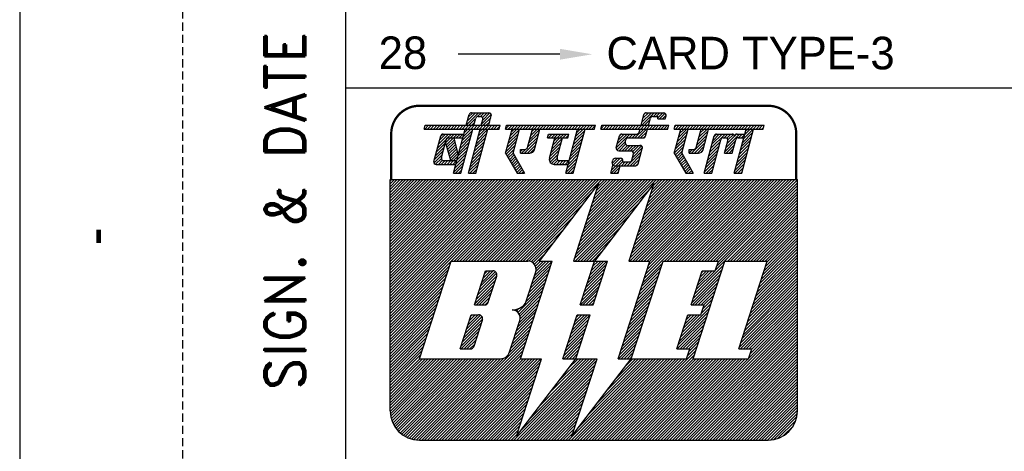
# Model space of a CAD drawing. Extents: x -428 to -177, y -798 to -501.
# Tile 2 of 6: x -428 to -368, y -755 to -728. Entities that reach past the tile are written whole.
import ezdxf
from ezdxf.enums import TextEntityAlignment as Align

# ---------------------------------------------------------------- set-up
doc = ezdxf.new("R2010")
doc.units = 0
doc.header["$MEASUREMENT"] = 0
doc.linetypes.add('DASHED', pattern=[0.75, 0.5, -0.25])
doc.layers.get('0').update_dxf_attribs({"linetype": 'CONTINUOUS'})
for name, color, linetype in [('3', 1, 'CONTINUOUS'), ('BOM', 5, 'CONTINUOUS'), ('TEXT', 3, 'CONTINUOUS'), ('TXT', 2, 'CONTINUOUS')]:
    doc.layers.add(name, color=color, linetype=linetype)
doc.styles.add('ROMAND', font='romand')
doc.styles.add('ROMANS', font='romans')

# ---------------------------------------------------------------- blocks, each defined once
blk = doc.blocks.new('*X17')
at = {"color": 0}
for p, q in [((31.687, 28.505), (32.282, 29.1)), ((31.752, 28.747), (32.105, 29.1)), ((31.817, 28.988), (31.928, 29.1)), ((31.493, 27.781), (32.121, 28.409)), ((31.558, 28.022), (32.186, 28.651)), ((31.622, 28.264), (32.251, 28.892)), ((31.364, 27.298), (31.992, 27.926)), ((31.428, 27.539), (32.057, 28.168)), ((31.17, 26.573), (31.798, 27.202)), ((31.234, 26.815), (31.863, 27.443)), ((31.299, 27.056), (31.927, 27.685)), ((31.163, 26.39), (31.733, 26.96)), ((31.34, 26.39), (31.669, 26.719)), ((31.517, 26.39), (31.604, 26.477))]:
    blk.add_line(p, q, dxfattribs=at)
blk = doc.blocks.new('*X16')
at = {"color": 0}
for p, q in [((29.691, 27.924), (30.558, 28.79)), ((29.756, 28.165), (30.381, 28.79)), ((29.821, 28.407), (30.204, 28.79)), ((29.885, 28.648), (30.027, 28.79)), ((30.505, 28.56), (30.735, 28.79)), ((30.625, 27.973), (31.442, 28.79)), ((30.661, 28.54), (30.911, 28.79)), ((30.689, 28.214), (31.141, 28.666)), ((30.734, 28.436), (31.068, 28.77)), ((31.147, 28.672), (31.261, 28.787)), ((31.388, 28.56), (31.618, 28.79)), ((31.565, 28.56), (31.752, 28.747)), ((29.497, 27.199), (30.126, 27.828)), ((29.562, 27.441), (30.19, 28.069)), ((29.627, 27.682), (30.255, 28.31)), ((30.56, 27.731), (31.188, 28.36)), ((30.625, 27.62), (31.124, 28.118)), ((30.802, 27.62), (31.059, 27.877)), ((29.368, 26.716), (29.996, 27.345)), ((29.433, 26.958), (30.061, 27.586)), ((30.979, 27.62), (30.994, 27.635)), ((29.303, 26.475), (29.931, 27.103)), ((29.395, 26.39), (29.867, 26.862)), ((29.572, 26.39), (29.802, 26.62))]:
    blk.add_line(p, q, dxfattribs=at)
blk = doc.blocks.new('*X15')
at = {"color": 0}
for p, q in [((27.698, 28.582), (28.216, 29.1)), ((27.762, 28.823), (28.039, 29.1)), ((27.827, 29.064), (27.863, 29.1)), ((28.952, 28.599), (29.454, 29.1)), ((29.017, 28.84), (29.277, 29.1)), ((29.082, 29.082), (29.1, 29.1)), ((27.504, 27.857), (28.132, 28.485)), ((27.568, 28.099), (28.197, 28.727)), ((27.633, 28.34), (28.261, 28.968)), ((28.504, 27.62), (29.386, 28.503)), ((28.823, 28.116), (29.451, 28.744)), ((28.888, 28.357), (29.516, 28.986)), ((27.441, 27.618), (28.067, 28.244)), ((27.506, 27.506), (28.002, 28.002)), ((28.356, 27.649), (28.557, 27.85)), ((28.356, 27.825), (28.38, 27.85)), ((28.681, 27.62), (29.322, 28.261)), ((28.857, 27.62), (29.257, 28.02)), ((27.571, 27.394), (27.938, 27.761)), ((27.635, 27.282), (27.927, 27.573)), ((27.7, 27.17), (27.992, 27.461)), ((27.765, 27.058), (28.056, 27.349)), ((27.829, 26.946), (28.121, 27.237)), ((29.082, 27.667), (29.172, 27.758)), ((27.894, 26.833), (28.186, 27.125)), ((27.959, 26.721), (28.25, 27.013)), ((28.024, 26.609), (28.315, 26.901)), ((28.088, 26.497), (28.38, 26.789)), ((28.158, 26.39), (28.445, 26.677)), ((28.335, 26.39), (28.509, 26.565)), ((28.511, 26.39), (28.574, 26.453))]:
    blk.add_line(p, q, dxfattribs=at)
blk = doc.blocks.new('*X14')
at = {"color": 0}
for p, q in [((27.479, 29.247), (27.562, 29.33)), ((27.509, 29.1), (27.739, 29.33)), ((27.686, 29.1), (27.916, 29.33)), ((27.863, 29.1), (28.093, 29.33)), ((28.039, 29.1), (28.269, 29.33)), ((28.216, 29.1), (28.446, 29.33)), ((28.393, 29.1), (28.623, 29.33)), ((28.57, 29.1), (28.8, 29.33)), ((28.746, 29.1), (28.976, 29.33)), ((28.923, 29.1), (29.153, 29.33)), ((29.1, 29.1), (29.33, 29.33)), ((29.277, 29.1), (29.507, 29.33)), ((29.454, 29.1), (29.684, 29.33)), ((29.63, 29.1), (29.86, 29.33)), ((29.807, 29.1), (30.037, 29.33)), ((29.984, 29.1), (30.214, 29.33)), ((30.161, 29.1), (30.391, 29.33)), ((30.337, 29.1), (30.567, 29.33)), ((30.514, 29.1), (30.744, 29.33)), ((30.691, 29.1), (30.921, 29.33)), ((30.868, 29.1), (31.098, 29.33)), ((31.045, 29.1), (31.275, 29.33)), ((31.221, 29.1), (31.451, 29.33)), ((31.398, 29.1), (31.628, 29.33)), ((31.575, 29.1), (31.805, 29.33)), ((31.752, 29.1), (31.982, 29.33)), ((31.928, 29.1), (32.158, 29.33)), ((32.105, 29.1), (32.335, 29.33)), ((32.282, 29.1), (32.512, 29.33)), ((32.459, 29.1), (32.689, 29.33)), ((32.636, 29.1), (32.866, 29.33)), ((32.812, 29.1), (32.932, 29.22))]:
    blk.add_line(p, q, dxfattribs=at)
blk = doc.blocks.new('*X13')
at = {"color": 0}
for p, q in [((25.024, 28.56), (25.564, 29.1)), ((25.201, 28.56), (25.741, 29.1)), ((25.323, 29.035), (25.388, 29.1)), ((23.882, 27.948), (24.724, 28.79)), ((23.946, 28.188), (24.547, 28.79)), ((24.01, 28.43), (24.371, 28.79)), ((24.075, 28.671), (24.19, 28.787)), ((24.671, 28.56), (24.901, 28.79)), ((24.848, 28.56), (25.078, 28.79)), ((25.378, 28.56), (25.757, 28.939)), ((25.556, 28.561), (25.692, 28.697)), ((23.924, 27.813), (24.445, 28.334)), ((24.058, 27.77), (24.453, 28.166)), ((24.234, 27.77), (24.565, 28.101)), ((24.411, 27.77), (24.741, 28.1)), ((24.588, 27.77), (24.918, 28.1)), ((24.765, 27.77), (25.095, 28.1)), ((24.87, 27.344), (25.486, 27.961)), ((24.896, 27.724), (25.272, 28.1)), ((24.934, 27.586), (25.422, 28.073)), ((23.633, 26.992), (23.951, 27.31)), ((23.691, 27.227), (23.759, 27.294)), ((23.696, 26.878), (24.128, 27.31)), ((23.845, 26.85), (24.256, 27.261)), ((24.552, 26.85), (25.433, 27.731)), ((24.729, 26.85), (25.369, 27.49)), ((24.905, 26.85), (25.304, 27.248)), ((24.022, 26.85), (24.29, 27.118)), ((24.198, 26.85), (24.428, 27.08)), ((24.375, 26.85), (24.605, 27.08)), ((25.082, 26.85), (25.239, 27.007))]:
    blk.add_line(p, q, dxfattribs=at)
blk = doc.blocks.new('*X12')
at = {"color": 0}
for p, q in [((22.95, 29.137), (23.143, 29.33)), ((23.09, 29.1), (23.32, 29.33)), ((23.266, 29.1), (23.496, 29.33)), ((23.443, 29.1), (23.673, 29.33)), ((23.62, 29.1), (23.85, 29.33)), ((23.797, 29.1), (24.027, 29.33)), ((23.973, 29.1), (24.203, 29.33)), ((24.15, 29.1), (24.38, 29.33)), ((24.327, 29.1), (24.557, 29.33)), ((24.504, 29.1), (24.734, 29.33)), ((24.681, 29.1), (24.911, 29.33)), ((24.857, 29.1), (25.087, 29.33)), ((25.034, 29.1), (25.264, 29.33)), ((25.211, 29.1), (25.441, 29.33)), ((25.388, 29.1), (25.618, 29.33)), ((25.564, 29.1), (25.794, 29.33)), ((25.741, 29.1), (25.971, 29.33)), ((25.918, 29.1), (26.148, 29.33)), ((26.095, 29.1), (26.325, 29.33)), ((26.272, 29.1), (26.502, 29.33)), ((26.448, 29.1), (26.678, 29.33)), ((26.625, 29.1), (26.855, 29.33)), ((26.802, 29.1), (27.032, 29.33)), ((26.979, 29.1), (27.076, 29.197))]:
    blk.add_line(p, q, dxfattribs=at)
blk = doc.blocks.new('*X11')
at = {"color": 0}
for p, q in [((25.441, 29.33), (26.211, 30.1)), ((25.452, 29.518), (26.034, 30.1)), ((25.517, 29.759), (25.857, 30.1)), ((25.582, 30.002), (25.671, 30.091)), ((25.618, 29.33), (25.951, 29.663)), ((26.158, 29.87), (26.388, 30.1)), ((26.334, 29.87), (26.564, 30.1)), ((26.443, 29.802), (26.741, 30.1)), ((26.538, 29.72), (26.886, 30.068)), ((26.715, 29.72), (26.942, 29.948)), ((25.794, 29.33), (25.886, 29.422))]:
    blk.add_line(p, q, dxfattribs=at)
blk = doc.blocks.new('*X10')
at = {"color": 0}
for p, q in [((23.562, 26.39), (24.022, 26.85)), ((23.602, 26.607), (23.845, 26.85)), ((23.667, 26.849), (23.696, 26.878)), ((23.738, 26.39), (24.101, 26.753)), ((23.915, 26.39), (24.036, 26.511))]:
    blk.add_line(p, q, dxfattribs=at)
blk = doc.blocks.new('*X9')
at = {"color": 0}
for p, q in [((17.094, 29.115), (17.309, 29.33)), ((17.256, 29.1), (17.486, 29.33)), ((17.433, 29.1), (17.663, 29.33)), ((17.61, 29.1), (17.84, 29.33)), ((17.786, 29.1), (18.016, 29.33)), ((17.963, 29.1), (18.193, 29.33)), ((18.14, 29.1), (18.37, 29.33)), ((18.317, 29.1), (18.547, 29.33)), ((18.493, 29.1), (18.723, 29.33)), ((18.67, 29.1), (18.9, 29.33)), ((18.847, 29.1), (19.077, 29.33)), ((19.024, 29.1), (19.254, 29.33)), ((19.201, 29.1), (19.431, 29.33)), ((19.377, 29.1), (19.607, 29.33)), ((19.554, 29.1), (19.784, 29.33)), ((19.731, 29.1), (19.961, 29.33)), ((19.908, 29.1), (20.138, 29.33)), ((20.084, 29.1), (20.314, 29.33)), ((20.261, 29.1), (20.491, 29.33)), ((20.438, 29.1), (20.668, 29.33)), ((20.615, 29.1), (20.845, 29.33)), ((20.791, 29.1), (21.021, 29.33)), ((20.968, 29.1), (21.198, 29.33)), ((21.145, 29.1), (21.375, 29.33)), ((21.322, 29.1), (21.552, 29.33)), ((21.499, 29.1), (21.729, 29.33)), ((21.675, 29.1), (21.905, 29.33)), ((21.852, 29.1), (22.082, 29.33)), ((22.029, 29.1), (22.259, 29.33)), ((22.206, 29.1), (22.436, 29.33)), ((22.382, 29.1), (22.611, 29.329)), ((19.698, 28.713), (19.774, 28.79)), ((19.721, 28.56), (19.951, 28.79)), ((19.898, 28.56), (20.128, 28.79)), ((20.075, 28.56), (20.305, 28.79)), ((20.251, 28.56), (20.481, 28.79)), ((20.428, 28.56), (20.658, 28.79)), ((20.605, 28.56), (20.835, 28.79)), ((20.782, 28.56), (20.952, 28.73))]:
    blk.add_line(p, q, dxfattribs=at)
blk = doc.blocks.new('*X8')
at = {"color": 0}
for p, q in [((17.312, 28.449), (17.941, 29.077)), ((17.377, 28.691), (17.786, 29.1)), ((17.442, 28.932), (17.61, 29.1)), ((18.567, 28.466), (19.195, 29.095)), ((18.631, 28.708), (19.024, 29.1)), ((18.696, 28.949), (18.847, 29.1)), ((21.322, 28.393), (21.95, 29.021)), ((21.386, 28.634), (21.852, 29.1)), ((21.451, 28.876), (21.675, 29.1)), ((17.183, 27.966), (17.811, 28.594)), ((17.247, 28.208), (17.876, 28.836)), ((18.437, 27.983), (19.066, 28.612)), ((18.502, 28.225), (19.13, 28.853)), ((19.938, 27.893), (20.566, 28.521)), ((20.002, 28.134), (20.428, 28.56)), ((20.067, 28.376), (20.251, 28.56)), ((21.192, 27.91), (21.821, 28.538)), ((21.257, 28.151), (21.885, 28.78)), ((17.118, 27.725), (17.746, 28.353)), ((17.127, 27.556), (17.682, 28.112)), ((17.191, 27.444), (17.617, 27.87)), ((18.006, 27.728), (18.127, 27.85)), ((18.074, 27.62), (18.305, 27.851)), ((18.251, 27.62), (19.001, 28.37)), ((18.428, 27.62), (18.936, 28.129)), ((18.607, 27.622), (18.872, 27.887)), ((19.773, 27.197), (20.372, 27.797)), ((19.808, 27.41), (20.437, 28.038)), ((19.873, 27.651), (20.501, 28.28)), ((20.998, 27.185), (21.627, 27.814)), ((21.063, 27.427), (21.691, 28.055)), ((21.128, 27.668), (21.756, 28.297)), ((17.256, 27.332), (17.552, 27.629)), ((17.321, 27.22), (17.612, 27.512)), ((17.385, 27.108), (17.677, 27.4)), ((17.45, 26.996), (17.742, 27.288)), ((19.819, 27.067), (20.307, 27.555)), ((19.907, 26.978), (20.247, 27.318)), ((20.038, 26.932), (20.301, 27.195)), ((20.869, 26.702), (21.497, 27.331)), ((20.92, 26.93), (21.562, 27.572)), ((17.515, 26.884), (17.807, 27.176)), ((17.58, 26.772), (17.871, 27.064)), ((17.644, 26.66), (17.936, 26.952)), ((17.709, 26.548), (18.001, 26.839)), ((17.774, 26.436), (18.065, 26.727)), ((17.905, 26.39), (18.13, 26.615)), ((20.212, 26.93), (20.442, 27.16)), ((20.389, 26.93), (20.619, 27.16)), ((20.566, 26.93), (20.796, 27.16)), ((20.743, 26.93), (20.973, 27.16)), ((20.804, 26.461), (21.433, 27.089)), ((20.91, 26.39), (21.368, 26.848)), ((21.087, 26.39), (21.303, 26.606)), ((18.081, 26.39), (18.195, 26.503)), ((18.258, 26.39), (18.259, 26.391))]:
    blk.add_line(p, q, dxfattribs=at)
blk = doc.blocks.new('*X7')
at = {"color": 0}
for p, q in [((13.409, 28.259), (13.711, 28.56)), ((13.448, 28.121), (13.888, 28.56)), ((13.462, 28.488), (13.512, 28.538)), ((13.487, 27.983), (13.945, 28.441)), ((13.526, 27.845), (13.98, 28.299)), ((13.565, 27.707), (14.015, 28.157)), ((13.604, 27.57), (14.05, 28.015)), ((13.643, 27.432), (14.085, 27.873)), ((13.682, 27.294), (14.12, 27.731)), ((13.725, 27.16), (14.155, 27.59)), ((13.902, 27.16), (14.168, 27.426)), ((14.079, 27.16), (14.103, 27.184))]:
    blk.add_line(p, q, dxfattribs=at)
blk = doc.blocks.new('*X6')
at = {"color": 0}
for p, q in [((12.909, 27.935), (13.462, 28.488)), ((12.974, 28.177), (13.587, 28.79)), ((13.039, 28.418), (13.41, 28.79)), ((13.104, 28.66), (13.232, 28.788)), ((13.512, 28.538), (13.764, 28.79)), ((13.711, 28.56), (13.941, 28.79)), ((13.888, 28.56), (14.118, 28.79)), ((14.064, 28.56), (14.294, 28.79)), ((14.241, 28.56), (14.471, 28.79)), ((14.418, 28.56), (14.491, 28.633)), ((12.78, 27.452), (13.324, 27.997)), ((12.845, 27.694), (13.389, 28.238)), ((12.699, 27.018), (13.195, 27.514)), ((12.715, 27.211), (13.259, 27.755)), ((12.794, 26.936), (13.147, 27.289)), ((12.965, 26.93), (13.217, 27.182)), ((13.141, 26.93), (13.371, 27.16)), ((13.318, 26.93), (13.548, 27.16)), ((13.495, 26.93), (13.725, 27.16)), ((13.672, 26.93), (13.902, 27.16)), ((13.849, 26.93), (14.079, 27.16)), ((14.025, 26.93), (14.038, 26.943))]:
    blk.add_line(p, q, dxfattribs=at)
blk = doc.blocks.new('*X5')
at = {"color": 0}
for p, q in [((12.129, 29.1), (12.359, 29.33)), ((12.154, 29.301), (12.183, 29.33)), ((12.306, 29.1), (12.536, 29.33)), ((12.483, 29.1), (12.713, 29.33)), ((12.66, 29.1), (12.89, 29.33)), ((12.837, 29.1), (13.067, 29.33)), ((13.013, 29.1), (13.243, 29.33)), ((13.19, 29.1), (13.42, 29.33)), ((13.367, 29.1), (13.597, 29.33)), ((13.544, 29.1), (13.774, 29.33)), ((13.72, 29.1), (13.95, 29.33)), ((13.897, 29.1), (14.127, 29.33)), ((14.074, 29.1), (14.304, 29.33)), ((14.251, 29.1), (14.481, 29.33)), ((14.428, 29.1), (14.658, 29.33)), ((14.604, 29.1), (14.834, 29.33)), ((14.781, 29.1), (15.011, 29.33)), ((14.958, 29.1), (15.188, 29.33)), ((15.135, 29.1), (15.365, 29.33)), ((15.311, 29.1), (15.541, 29.33)), ((15.488, 29.1), (15.718, 29.33)), ((15.665, 29.1), (15.895, 29.33)), ((15.842, 29.1), (16.072, 29.33)), ((16.019, 29.1), (16.249, 29.33)), ((16.195, 29.1), (16.425, 29.33)), ((16.372, 29.1), (16.602, 29.33)), ((16.549, 29.1), (16.755, 29.306))]:
    blk.add_line(p, q, dxfattribs=at)
blk = doc.blocks.new('*X4')
at = {"color": 0}
for p, q in [((14.685, 29.358), (15.428, 30.1)), ((14.75, 29.599), (15.251, 30.1)), ((14.815, 29.841), (15.074, 30.1)), ((14.834, 29.33), (15.249, 29.745)), ((15.372, 29.868), (15.604, 30.1)), ((15.551, 29.87), (15.781, 30.1)), ((15.618, 29.407), (16.21, 29.999)), ((15.667, 29.809), (15.958, 30.1)), ((15.683, 29.648), (16.124, 30.089)), ((15.718, 29.33), (16.182, 29.794)), ((15.011, 29.33), (15.184, 29.503)), ((15.895, 29.33), (16.117, 29.552))]:
    blk.add_line(p, q, dxfattribs=at)
blk = doc.blocks.new('*X3')
at = {"color": 0}
for p, q in [((14.426, 28.392), (15.055, 29.02)), ((14.491, 28.633), (14.958, 29.1)), ((14.556, 28.875), (14.781, 29.1)), ((15.36, 28.441), (15.988, 29.069)), ((15.424, 28.683), (15.842, 29.1)), ((15.489, 28.924), (15.665, 29.1)), ((14.297, 27.909), (14.925, 28.537)), ((14.362, 28.15), (14.99, 28.779)), ((15.23, 27.958), (15.859, 28.586)), ((15.295, 28.2), (15.923, 28.828)), ((14.103, 27.184), (14.731, 27.813)), ((14.168, 27.426), (14.796, 28.054)), ((14.232, 27.667), (14.861, 28.296)), ((15.036, 27.234), (15.664, 27.862)), ((15.101, 27.475), (15.729, 28.103)), ((15.165, 27.717), (15.794, 28.345)), ((13.973, 26.701), (14.602, 27.33)), ((14.038, 26.943), (14.667, 27.571)), ((14.907, 26.751), (15.535, 27.379)), ((14.971, 26.992), (15.6, 27.621)), ((13.909, 26.46), (14.537, 27.088)), ((14.016, 26.39), (14.472, 26.847)), ((14.192, 26.39), (14.408, 26.605)), ((14.842, 26.509), (15.47, 27.138)), ((14.9, 26.39), (15.406, 26.896)), ((15.076, 26.39), (15.341, 26.655)), ((15.253, 26.39), (15.276, 26.413))]:
    blk.add_line(p, q, dxfattribs=at)
blk = doc.blocks.new('*X2')
at = {"color": 0}
for p, q in [((10, 17.425), (18.575, 26)), ((10, 17.601), (18.399, 26)), ((10, 17.778), (18.222, 26)), ((10, 17.955), (18.045, 26)), ((10, 18.132), (17.868, 26)), ((10, 18.309), (17.691, 26)), ((10, 18.485), (17.515, 26)), ((10, 18.662), (17.338, 26)), ((10, 18.839), (17.161, 26)), ((10, 19.016), (16.984, 26)), ((10, 19.192), (16.808, 26)), ((10, 19.369), (16.631, 26)), ((10, 19.546), (16.454, 26)), ((10, 19.723), (16.277, 26)), ((10, 19.899), (16.101, 26)), ((10, 20.076), (15.924, 26)), ((10, 20.253), (15.747, 26)), ((10, 20.43), (15.57, 26)), ((10, 20.607), (15.393, 26)), ((10, 20.783), (15.217, 26)), ((10, 20.96), (15.04, 26)), ((10, 21.137), (14.863, 26)), ((10, 21.314), (14.686, 26)), ((10, 21.49), (14.51, 26)), ((10, 21.667), (14.333, 26)), ((10, 21.844), (14.156, 26)), ((10, 22.021), (13.979, 26)), ((10, 22.198), (13.802, 26)), ((10, 22.374), (13.626, 26)), ((10, 22.551), (13.449, 26)), ((10, 22.728), (13.272, 26)), ((10, 22.905), (13.095, 26)), ((10, 23.081), (12.919, 26)), ((10, 23.258), (12.742, 26)), ((10, 23.435), (12.565, 26)), ((10, 23.612), (12.388, 26)), ((10, 23.789), (12.211, 26)), ((10, 23.965), (12.035, 26)), ((10, 24.142), (11.858, 26)), ((10, 24.319), (11.681, 26)), ((10, 24.496), (11.504, 26)), ((10, 24.672), (11.328, 26)), ((10, 24.849), (11.151, 26)), ((10, 25.026), (10.974, 26)), ((10, 25.203), (10.797, 26)), ((10, 25.38), (10.62, 26)), ((10, 25.556), (10.444, 26)), ((10, 25.733), (10.267, 26)), ((10, 25.91), (10.09, 26)), ((13.752, 21), (18.752, 26)), ((13.929, 21), (18.929, 26)), ((14.106, 21), (19.106, 26)), ((14.282, 21), (19.282, 26)), ((14.459, 21), (19.459, 26)), ((14.636, 21), (19.636, 26)), ((14.813, 21), (19.813, 26)), ((14.99, 21), (19.99, 26)), ((15.166, 21), (20.166, 26)), ((15.343, 21), (20.343, 26)), ((15.52, 21), (20.52, 26)), ((15.697, 21), (20.697, 26)), ((15.873, 21), (20.873, 26)), ((16.05, 21), (21.05, 26)), ((16.227, 21), (21.227, 26)), ((16.404, 21), (21.404, 26)), ((16.581, 21), (21.581, 26)), ((16.757, 21), (21.757, 26)), ((16.934, 21), (21.934, 26)), ((17.111, 21), (22.111, 26)), ((17.288, 21), (22.288, 26)), ((17.464, 21), (22.464, 26)), ((17.641, 21), (22.641, 26)), ((17.818, 21), (22.818, 26)), ((17.995, 21), (22.995, 26)), ((21.285, 21.108), (26.177, 26)), ((21.354, 21), (26.354, 26)), ((21.37, 21.37), (26, 26)), ((21.455, 21.631), (25.823, 26)), ((21.54, 21.893), (25.646, 26)), ((21.625, 22.155), (25.47, 26)), ((21.71, 22.417), (25.293, 26)), ((21.795, 22.679), (25.116, 26)), ((21.88, 22.941), (24.939, 26)), ((21.965, 23.203), (24.763, 26)), ((22.05, 23.464), (24.586, 26)), ((22.135, 23.726), (24.409, 26)), ((22.22, 23.988), (24.232, 26)), ((22.306, 24.25), (24.055, 26)), ((22.391, 24.512), (23.879, 26)), ((22.476, 24.774), (23.702, 26)), ((22.561, 25.036), (23.525, 26)), ((22.646, 25.298), (23.348, 26)), ((22.731, 25.559), (23.172, 26)), ((24.704, 21.169), (29.536, 26)), ((24.712, 21), (29.712, 26)), ((24.789, 21.431), (29.359, 26)), ((24.875, 21.693), (29.182, 26)), ((24.889, 21), (29.889, 26)), ((24.96, 21.954), (29.005, 26)), ((25.045, 22.216), (28.828, 26)), ((25.066, 21), (30.066, 26)), ((25.13, 22.478), (28.652, 26)), ((25.215, 22.74), (28.475, 26)), ((25.243, 21), (30.243, 26)), ((25.3, 23.002), (28.298, 26)), ((25.385, 23.264), (28.121, 26)), ((25.419, 21), (30.419, 26)), ((25.47, 23.526), (27.945, 26)), ((25.555, 23.787), (27.768, 26)), ((25.596, 21), (30.596, 26)), ((25.609, 19.952), (31.657, 26)), ((25.64, 24.049), (27.591, 26)), ((25.694, 20.214), (31.48, 26)), ((25.725, 24.311), (27.414, 26)), ((25.773, 21), (30.773, 26)), ((25.779, 20.476), (31.303, 26)), ((25.81, 24.573), (27.237, 26)), ((25.864, 20.738), (31.127, 26)), ((25.896, 24.835), (27.061, 26)), ((25.949, 21), (30.95, 26)), ((25.981, 25.097), (26.884, 26)), ((26.066, 25.359), (26.707, 26)), ((26.151, 25.62), (26.53, 26)), ((26.834, 21), (31.834, 26)), ((27.01, 21), (32.01, 26)), ((27.187, 21), (32.187, 26)), ((27.364, 21), (32.364, 26)), ((27.541, 21), (32.541, 26)), ((27.718, 21), (32.718, 26)), ((27.894, 21), (32.894, 26)), ((28.071, 21), (33.071, 26)), ((28.248, 21), (33.248, 26)), ((28.425, 21), (33.425, 26)), ((28.601, 21), (33.601, 26)), ((28.778, 21), (33.778, 26)), ((28.955, 21), (33.955, 26)), ((29.132, 21), (34.132, 26)), ((29.309, 21), (34.309, 26)), ((29.485, 21), (34.485, 26)), ((29.662, 21), (34.662, 26)), ((29.839, 21), (34.839, 26)), ((30.016, 21), (35, 25.984)), ((29.959, 20.413), (35, 25.454)), ((30.044, 20.675), (35, 25.631)), ((30.129, 20.936), (35, 25.808)), ((18.172, 21), (22.369, 25.198)), ((21.53, 21), (25.905, 25.375)), ((30.723, 21), (35, 25.277)), ((30.899, 21), (35, 25.101)), ((31.076, 21), (35, 24.924)), ((18.348, 21), (21.787, 24.439)), ((21.707, 21), (25.323, 24.616)), ((31.253, 21), (35, 24.747)), ((31.43, 21), (35, 24.57)), ((31.607, 21), (35, 24.393)), ((31.783, 21), (35, 24.217)), ((18.521, 20.996), (21.205, 23.68)), ((21.884, 21), (24.741, 23.857)), ((31.96, 21), (35, 24.04)), ((32.137, 21), (35, 23.863)), ((32.314, 21), (35, 23.686)), ((22.061, 21), (24.159, 23.098)), ((32.49, 21), (35, 23.51)), ((32.667, 21), (35, 23.333)), ((32.844, 21), (35, 23.156)), ((33.021, 21), (35, 22.979)), ((18.661, 20.959), (20.623, 22.921)), ((32.956, 20.405), (35, 22.449)), ((33.041, 20.667), (35, 22.626)), ((33.126, 20.929), (35, 22.802)), ((18.771, 20.892), (20.041, 22.163)), ((22.237, 21), (23.577, 22.34)), ((32.701, 19.619), (35, 21.919)), ((32.786, 19.881), (35, 22.095)), ((32.871, 20.143), (35, 22.272)), ((18.859, 20.803), (19.459, 21.404)), ((22.414, 21), (22.995, 21.581)), ((32.361, 18.572), (35, 21.211)), ((32.446, 18.834), (35, 21.388)), ((32.531, 19.096), (35, 21.565)), ((32.616, 19.358), (35, 21.742)), ((10, 17.248), (13.748, 20.996)), ((10, 17.071), (13.663, 20.734)), ((18.684, 19.568), (19.869, 20.753)), ((18.769, 19.83), (19.939, 21)), ((18.854, 20.092), (19.763, 21)), ((18.923, 20.691), (19.232, 21)), ((18.939, 20.354), (19.586, 21)), ((18.959, 20.55), (19.409, 21)), ((22.019, 19.367), (23.204, 20.552)), ((22.104, 19.629), (23.289, 20.814)), ((22.189, 19.891), (23.298, 21)), ((22.274, 20.153), (23.121, 21)), ((22.359, 20.415), (22.945, 21)), ((22.444, 20.677), (22.768, 21)), ((22.53, 20.939), (22.591, 21)), ((25.439, 19.428), (26.624, 20.614)), ((25.524, 19.69), (26.709, 20.875)), ((28.689, 18.966), (30.466, 20.743)), ((32.105, 17.786), (35, 20.681)), ((32.19, 18.048), (35, 20.858)), ((32.276, 18.31), (35, 21.035)), ((10, 16.894), (13.578, 20.472)), ((10, 16.718), (13.493, 20.211)), ((10, 16.541), (13.408, 19.949)), ((18.429, 18.783), (19.614, 19.968)), ((18.514, 19.044), (19.699, 20.229)), ((18.599, 19.306), (19.784, 20.491)), ((21.849, 18.844), (23.034, 20.029)), ((21.934, 19.106), (23.119, 20.291)), ((25.269, 18.905), (26.454, 20.09)), ((25.354, 19.167), (26.539, 20.352)), ((28.518, 18.442), (30.296, 20.22)), ((28.553, 18.3), (30.211, 19.958)), ((28.604, 18.704), (30.381, 20.482)), ((28.774, 19.228), (29.946, 20.4)), ((28.859, 19.49), (29.769, 20.4)), ((28.944, 19.751), (29.592, 20.4)), ((29.029, 20.013), (29.416, 20.4)), ((29.114, 20.275), (29.239, 20.4)), ((31.765, 16.739), (35, 19.974)), ((31.85, 17.001), (35, 20.151)), ((31.935, 17.263), (35, 20.328)), ((32.02, 17.525), (35, 20.504)), ((10, 16.364), (13.323, 19.687)), ((10, 16.187), (13.238, 19.425)), ((17.847, 17.847), (19.444, 19.444)), ((18.344, 18.521), (19.529, 19.706)), ((21.679, 18.32), (22.864, 19.505)), ((21.764, 18.582), (22.949, 19.767)), ((25.099, 18.381), (26.284, 19.566)), ((25.184, 18.643), (26.369, 19.828)), ((28.73, 18.3), (30.126, 19.696)), ((28.907, 18.3), (30.041, 19.434)), ((31.51, 15.953), (35, 19.444)), ((31.595, 16.215), (35, 19.62)), ((31.68, 16.477), (35, 19.797)), ((10, 16.01), (13.153, 19.163)), ((10, 15.834), (13.068, 18.901)), ((17.922, 17.745), (19.359, 19.182)), ((17.972, 17.619), (19.274, 18.92)), ((21.836, 18.3), (22.779, 19.243)), ((22.012, 18.3), (22.694, 18.981)), ((24.843, 17.595), (26.028, 18.781)), ((24.928, 17.857), (26.113, 19.042)), ((25.013, 18.119), (26.199, 19.304)), ((29.083, 18.3), (29.956, 19.172)), ((29.26, 18.3), (29.871, 18.91)), ((31.425, 15.692), (35, 19.267)), ((31.51, 15.6), (35, 19.09)), ((31.687, 15.6), (35, 18.913)), ((31.863, 15.6), (35, 18.737)), ((10, 15.657), (12.982, 18.639)), ((10, 15.48), (12.897, 18.377)), ((17.833, 16.95), (19.018, 18.135)), ((17.919, 17.211), (19.104, 18.396)), ((17.984, 17.454), (19.189, 18.658)), ((22.189, 18.3), (22.609, 18.719)), ((22.366, 18.3), (22.523, 18.458)), ((24.673, 17.072), (25.858, 18.257)), ((24.758, 17.334), (25.943, 18.519)), ((29.108, 17.794), (29.7, 18.387)), ((29.193, 18.056), (29.785, 18.649)), ((32.04, 15.6), (35, 18.56)), ((32.099, 15.305), (35, 18.206)), ((32.184, 15.567), (35, 18.383)), ((10, 15.303), (12.812, 18.116)), ((10, 15.127), (12.727, 17.854)), ((10, 14.95), (12.642, 17.592)), ((17.626, 17.98), (17.658, 18.011)), ((17.663, 16.426), (18.848, 17.611)), ((17.748, 16.688), (18.933, 17.873)), ((17.749, 17.926), (17.909, 18.086)), ((21.083, 16.487), (22.268, 17.672)), ((21.168, 16.749), (22.119, 17.7)), ((21.253, 17.011), (21.943, 17.7)), ((21.338, 17.273), (21.766, 17.7)), ((21.423, 17.534), (21.589, 17.7)), ((24.503, 16.548), (25.688, 17.733)), ((24.588, 16.81), (25.773, 17.995)), ((27.147, 10), (35, 17.853)), ((27.324, 10), (35, 17.676)), ((27.668, 15.824), (29.445, 17.601)), ((27.753, 16.085), (29.53, 17.863)), ((27.838, 16.347), (29.615, 18.125)), ((27.923, 16.609), (29.014, 17.7)), ((28.008, 16.871), (28.837, 17.7)), ((28.093, 17.133), (28.66, 17.7)), ((28.178, 17.395), (28.483, 17.7)), ((28.263, 17.657), (28.307, 17.7)), ((32.014, 15.044), (35, 18.029)), ((10, 14.773), (12.557, 17.33)), ((10, 14.596), (12.472, 17.068)), ((17.493, 15.902), (18.678, 17.087)), ((17.578, 16.164), (18.763, 17.349)), ((20.913, 15.963), (22.098, 17.148)), ((20.998, 16.225), (22.183, 17.41)), ((24.248, 15.762), (25.433, 16.947)), ((24.333, 16.024), (25.518, 17.209)), ((24.418, 16.286), (25.603, 17.471)), ((27.501, 10), (35, 17.499)), ((27.621, 15.6), (29.36, 17.339)), ((27.678, 10), (35, 17.322)), ((27.798, 15.6), (29.275, 17.077)), ((27.854, 10), (35, 17.146)), ((28.031, 10), (35, 16.969)), ((10, 14.419), (12.387, 16.806)), ((10, 14.243), (12.302, 16.544)), ((17.321, 15.376), (18.508, 16.563)), ((17.408, 15.64), (18.593, 16.825)), ((20.658, 15.178), (21.843, 16.363)), ((20.743, 15.44), (21.928, 16.625)), ((20.828, 15.701), (22.013, 16.886)), ((24.078, 15.239), (25.263, 16.424)), ((24.163, 15.501), (25.348, 16.686)), ((27.974, 15.6), (29.19, 16.816)), ((28.151, 15.6), (29.105, 16.554)), ((28.208, 10), (35, 16.792)), ((28.385, 10), (35, 16.615)), ((28.562, 10), (35, 16.438)), ((10, 14.066), (12.217, 16.283)), ((10, 13.889), (12.132, 16.021)), ((10, 13.712), (12.047, 15.759)), ((12.121, 10), (18.423, 16.302)), ((12.298, 10), (18.338, 16.04)), ((12.475, 10), (18.253, 15.778)), ((20.657, 15), (21.758, 16.101)), ((20.834, 15), (21.673, 15.839)), ((24.016, 15), (25.178, 16.162)), ((24.192, 15), (25.092, 15.9)), ((28.257, 15.176), (28.85, 15.768)), ((28.328, 15.6), (29.02, 16.292)), ((28.342, 15.437), (28.935, 16.03)), ((28.738, 10), (35, 16.262)), ((28.915, 10), (35, 16.085)), ((29.092, 10), (35, 15.908)), ((29.269, 10), (35, 15.731)), ((10, 13.536), (11.961, 15.497)), ((10, 13.359), (11.876, 15.235)), ((12.652, 10), (18.168, 15.516)), ((12.828, 10), (18.083, 15.254)), ((21.01, 15), (21.588, 15.577)), ((21.187, 15), (21.502, 15.315)), ((23.258, 10), (28.764, 15.506)), ((23.435, 10), (28.679, 15.244)), ((24.369, 15), (25.007, 15.638)), ((24.546, 15), (24.922, 15.376)), ((24.723, 15), (24.837, 15.114)), ((29.445, 10), (35, 15.555)), ((29.622, 10), (35, 15.378)), ((29.799, 10), (35, 15.201)), ((10, 11.768), (13.232, 15)), ((10, 11.945), (13.055, 15)), ((10, 12.121), (12.879, 15)), ((10, 12.298), (12.702, 15)), ((10, 12.475), (12.525, 15)), ((10, 12.652), (12.348, 15)), ((10, 12.828), (12.172, 15)), ((10, 13.005), (11.995, 15)), ((10, 13.182), (11.818, 15)), ((10.011, 11.602), (13.409, 15)), ((10.035, 11.449), (13.586, 15)), ((10.069, 11.306), (13.763, 15)), ((10.113, 11.173), (13.939, 15)), ((10.164, 11.048), (14.116, 15)), ((10.224, 10.931), (14.293, 15)), ((10.29, 10.82), (14.47, 15)), ((10.363, 10.716), (14.646, 15)), ((10.442, 10.619), (14.823, 15)), ((10.527, 10.527), (15, 15)), ((10.619, 10.442), (15.177, 15)), ((10.716, 10.363), (15.354, 15)), ((10.82, 10.29), (15.53, 15)), ((10.931, 10.224), (15.707, 15)), ((11.048, 10.164), (15.884, 15)), ((11.173, 10.113), (16.061, 15)), ((11.306, 10.069), (16.237, 15)), ((11.449, 10.035), (16.414, 15)), ((11.602, 10.011), (16.591, 15)), ((11.768, 10), (16.768, 15)), ((11.945, 10), (16.988, 15.043)), ((13.005, 10), (18.005, 15)), ((13.182, 10), (18.182, 15)), ((13.359, 10), (18.359, 15)), ((13.536, 10), (18.536, 15)), ((13.712, 10), (18.712, 15)), ((13.889, 10), (18.889, 15)), ((14.066, 10), (19.066, 15)), ((14.243, 10), (19.243, 15)), ((14.419, 10), (19.243, 14.823)), ((14.596, 10), (19.157, 14.561)), ((17.601, 10), (22.601, 15)), ((17.778, 10), (22.662, 14.884)), ((17.955, 10), (22.577, 14.622)), ((18.027, 10.602), (22.425, 15)), ((18.609, 11.361), (22.248, 15)), ((19.191, 12.12), (22.071, 15)), ((19.773, 12.878), (21.894, 15)), ((20.355, 13.637), (21.718, 15)), ((20.937, 14.396), (21.541, 15)), ((20.96, 10), (25.96, 15)), ((21.137, 10), (26.137, 15)), ((21.314, 10), (26.314, 15)), ((21.364, 15), (21.417, 15.053)), ((21.49, 10), (26.49, 15)), ((21.562, 10.779), (25.783, 15)), ((21.667, 10), (26.667, 15)), ((21.844, 10), (26.844, 15)), ((22.021, 10), (27.021, 15)), ((22.144, 11.538), (25.607, 15)), ((22.198, 10), (27.198, 15)), ((22.374, 10), (27.374, 15)), ((22.551, 10), (27.551, 15)), ((22.726, 12.297), (25.43, 15)), ((22.728, 10), (27.728, 15)), ((22.905, 10), (27.905, 15)), ((23.081, 10), (28.081, 15)), ((23.308, 13.055), (25.253, 15)), ((23.612, 10), (28.612, 15)), ((23.789, 10), (28.789, 15)), ((23.89, 13.814), (25.076, 15)), ((23.965, 10), (28.965, 15)), ((24.142, 10), (29.142, 15)), ((24.319, 10), (29.319, 15)), ((24.472, 14.573), (24.899, 15)), ((24.496, 10), (29.496, 15)), ((24.672, 10), (29.672, 15)), ((24.849, 10), (29.849, 15)), ((25.026, 10), (30.026, 15)), ((25.203, 10), (30.203, 15)), ((25.38, 10), (30.38, 15)), ((25.556, 10), (30.556, 15)), ((25.733, 10), (30.733, 15)), ((25.91, 10), (30.91, 15)), ((26.087, 10), (31.087, 15)), ((26.263, 10), (31.263, 15)), ((26.44, 10), (31.44, 15)), ((26.617, 10), (31.617, 15)), ((26.794, 10), (31.794, 15)), ((26.971, 10), (31.971, 15)), ((29.976, 10), (35, 15.024)), ((30.153, 10), (35, 14.847)), ((30.329, 10), (35, 14.671)), ((14.773, 10), (19.072, 14.299)), ((14.95, 10), (18.987, 14.038)), ((18.132, 10), (22.492, 14.36)), ((18.309, 10), (22.407, 14.099)), ((30.506, 10), (35, 14.494)), ((30.683, 10), (35, 14.317)), ((30.86, 10), (35, 14.14)), ((31.036, 10), (35, 13.964)), ((15.127, 10), (18.902, 13.776)), ((15.303, 10), (18.817, 13.514)), ((18.485, 10), (22.322, 13.837)), ((18.662, 10), (22.237, 13.575)), ((18.839, 10), (22.152, 13.313)), ((31.213, 10), (35, 13.787)), ((31.39, 10), (35, 13.61)), ((31.567, 10), (35, 13.433)), ((15.48, 10), (18.732, 13.252)), ((15.657, 10), (18.647, 12.99)), ((15.834, 10), (18.562, 12.728)), ((19.016, 10), (22.067, 13.051)), ((19.192, 10), (21.982, 12.789)), ((31.744, 10), (35, 13.256)), ((31.92, 10), (35, 13.08)), ((32.097, 10), (35, 12.903)), ((32.274, 10), (35, 12.726)), ((16.01, 10), (18.477, 12.466)), ((16.187, 10), (18.392, 12.205)), ((19.369, 10), (21.897, 12.527)), ((19.546, 10), (21.812, 12.266)), ((32.451, 10), (35, 12.549)), ((32.627, 10), (35, 12.373)), ((32.804, 10), (35, 12.196)), ((16.364, 10), (18.307, 11.943)), ((16.541, 10), (18.222, 11.681)), ((19.723, 10), (21.726, 12.004)), ((19.899, 10), (21.641, 11.742)), ((32.981, 10), (35, 12.019)), ((33.158, 10), (35, 11.842)), ((33.34, 10.005), (34.995, 11.66)), ((16.718, 10), (18.136, 11.419)), ((16.894, 10), (18.051, 11.157)), ((17.071, 10), (17.966, 10.895)), ((20.076, 10), (21.556, 11.48)), ((20.253, 10), (21.471, 11.218)), ((20.43, 10), (21.386, 10.956)), ((33.545, 10.033), (34.967, 11.455)), ((33.786, 10.098), (34.902, 11.214)), ((34.114, 10.25), (34.75, 10.886)), ((17.248, 10), (17.881, 10.633)), ((17.425, 10), (17.796, 10.371)), ((20.607, 10), (21.301, 10.694)), ((20.783, 10), (21.216, 10.433))]:
    blk.add_line(p, q, dxfattribs=at)
blk = doc.blocks.new('*X1')
at = {"color": 0}
for p, q in [((15.368, 18.904), (16.553, 20.088)), ((15.454, 19.166), (16.539, 20.251)), ((15.539, 19.428), (16.461, 20.35)), ((15.624, 19.69), (16.333, 20.399)), ((15.709, 19.951), (16.157, 20.4)), ((15.794, 20.213), (15.981, 20.4)), ((15.198, 18.38), (16.383, 19.565)), ((15.283, 18.642), (16.468, 19.827)), ((15.295, 18.3), (16.298, 19.303)), ((15.472, 18.3), (16.213, 19.042)), ((15.648, 18.3), (16.128, 18.78)), ((15.828, 18.303), (16.043, 18.518)), ((14.603, 16.547), (15.642, 17.587)), ((14.688, 16.809), (15.55, 17.671)), ((14.773, 17.071), (15.402, 17.7)), ((14.858, 17.333), (15.225, 17.7)), ((14.943, 17.595), (15.048, 17.7)), ((14.347, 15.762), (15.533, 16.947)), ((14.433, 16.024), (15.618, 17.209)), ((14.518, 16.285), (15.683, 17.451)), ((14.363, 15.6), (15.447, 16.685)), ((14.539, 15.6), (15.362, 16.423)), ((14.716, 15.6), (15.277, 16.161)), ((14.893, 15.6), (15.192, 15.899))]:
    blk.add_line(p, q, dxfattribs=at)
blk = doc.blocks.new('MONO1')
for p, q in [((7.499, 24.847), (8.569, 24.847)), ((18.223, 24.847), (19.292, 24.847)), ((7.178, 24.077), (7.354, 24.736)), ((7.638, 24.077), (7.753, 24.506)), ((7.898, 24.617), (8.047, 24.617)), ((8.098, 24.077), (8.192, 24.428)), ((8.558, 24.077), (8.713, 24.658)), ((17.902, 24.077), (18.078, 24.736)), ((18.362, 24.077), (18.477, 24.506)), ((18.621, 24.617), (18.869, 24.617)), ((18.926, 24.467), (18.941, 24.523)), ((18.926, 24.467), (19.386, 24.467)), ((19.386, 24.467), (19.437, 24.658)), ((4.6, 23.847), (4.662, 24.077)), ((4.6, 23.847), (7.116, 23.847)), ((4.662, 24.077), (7.178, 24.077)), ((6.85, 21.137), (7.576, 23.847)), ((7.033, 23.537), (7.116, 23.847)), ((7.116, 23.847), (7.576, 23.847)), ((7.178, 24.077), (7.638, 24.077)), ((7.31, 21.137), (8.036, 23.847)), ((7.576, 23.847), (8.036, 23.847)), ((7.638, 24.077), (8.098, 24.077)), ((7.77, 21.137), (8.496, 23.847)), ((8.036, 23.847), (8.496, 23.847)), ((8.098, 24.077), (8.558, 24.077)), ((8.496, 23.847), (9.2, 23.847)), ((8.558, 24.077), (9.262, 24.077)), ((9.2, 23.847), (9.262, 24.077)), ((9.59, 23.847), (9.652, 24.077)), ((9.59, 22.367), (9.987, 23.847)), ((9.59, 23.847), (9.987, 23.847)), ((9.652, 24.077), (15.112, 24.077)), ((9.987, 23.847), (10.447, 23.847)), ((10.05, 22.367), (10.447, 23.847)), ((10.447, 23.847), (11.237, 23.847)), ((10.931, 22.708), (11.237, 23.847)), ((11.237, 23.847), (11.697, 23.847)), ((11.36, 22.589), (11.697, 23.847)), ((11.697, 23.847), (14.011, 23.847)), ((13.285, 21.137), (14.011, 23.847)), ((13.745, 21.137), (14.471, 23.847)), ((14.011, 23.847), (14.471, 23.847)), ((14.471, 23.847), (15.05, 23.847)), ((15.05, 23.847), (15.112, 24.077)), ((15.44, 23.847), (15.502, 24.077)), ((15.44, 23.847), (17.84, 23.847)), ((15.502, 24.077), (17.902, 24.077)), ((17.787, 23.648), (17.84, 23.847)), ((17.84, 23.847), (18.3, 23.847)), ((17.902, 24.077), (18.362, 24.077)), ((18.185, 23.418), (18.3, 23.847)), ((18.3, 23.847), (19.55, 23.847)), ((18.362, 24.077), (19.612, 24.077)), ((19.55, 23.847), (19.612, 24.077)), ((19.94, 23.847), (20.002, 24.077)), ((19.94, 22.367), (20.337, 23.847)), ((19.94, 23.847), (20.337, 23.847)), ((20.002, 24.077), (25.462, 24.077)), ((20.337, 23.847), (20.797, 23.847)), ((20.4, 22.367), (20.797, 23.847)), ((20.797, 23.847), (21.587, 23.847)), ((21.281, 22.708), (21.587, 23.847)), ((21.587, 23.847), (22.047, 23.847)), ((21.71, 22.589), (22.047, 23.847)), ((22.047, 23.847), (24.347, 23.847)), ((24.08, 21.137), (24.807, 23.847)), ((24.264, 23.537), (24.347, 23.847)), ((24.347, 23.847), (24.807, 23.847)), ((24.807, 23.847), (25.4, 23.847)), ((25.4, 23.847), (25.462, 24.077)), ((5.191, 21.866), (5.609, 23.426)), ((5.651, 22.096), (5.902, 23.033)), ((5.753, 23.537), (7.033, 23.537)), ((5.902, 23.033), (5.945, 23.196)), ((6.22, 21.907), (5.902, 23.033)), ((6.09, 23.307), (6.416, 23.307)), ((6.416, 23.307), (6.971, 23.307)), ((6.416, 23.307), (6.682, 22.226)), ((6.682, 22.226), (6.971, 23.307)), ((6.971, 23.307), (7.033, 23.537)), ((12.157, 23.307), (12.218, 23.537)), ((12.157, 23.307), (12.617, 23.307)), ((12.218, 23.537), (13.468, 23.537)), ((12.281, 22.055), (12.617, 23.307)), ((12.617, 23.307), (13.077, 23.307)), ((12.752, 22.096), (13.077, 23.307)), ((13.077, 23.307), (13.407, 23.307)), ((13.407, 23.307), (13.468, 23.537)), ((16.384, 22.706), (16.577, 23.426)), ((16.722, 23.537), (17.642, 23.537)), ((16.933, 23.036), (16.976, 23.196)), ((17.12, 23.307), (18.04, 23.307)), ((21.78, 21.137), (22.394, 23.426)), ((22.24, 21.137), (22.792, 23.196)), ((22.539, 23.537), (23.494, 23.537)), ((22.937, 23.307), (23.086, 23.307)), ((23.03, 22.367), (23.231, 23.118)), ((23.49, 22.367), (23.712, 23.196)), ((23.62, 21.137), (24.202, 23.307)), ((23.644, 23.386), (23.644, 23.387)), ((23.644, 23.386), (23.644, 23.387)), ((23.794, 23.537), (24.264, 23.537)), ((23.857, 23.307), (24.202, 23.307)), ((24.202, 23.307), (24.264, 23.537)), ((9.59, 22.367), (10.3, 21.137)), ((10.05, 22.367), (10.76, 21.137)), ((10.506, 22.367), (10.506, 22.597)), ((10.506, 22.597), (10.787, 22.597)), ((10.506, 22.367), (11.07, 22.367)), ((16.529, 22.517), (17.288, 22.517)), ((17.078, 22.847), (17.837, 22.847)), ((17.727, 21.708), (17.981, 22.658)), ((19.94, 22.367), (20.65, 21.137)), ((20.4, 22.367), (21.11, 21.137)), ((20.856, 22.597), (21.137, 22.597)), ((20.856, 22.367), (20.856, 22.597)), ((20.856, 22.367), (21.42, 22.367)), ((23.03, 22.367), (23.49, 22.367)), ((5.795, 21.907), (6.22, 21.907)), ((6.22, 21.907), (6.596, 21.907)), ((6.39, 21.137), (6.596, 21.907)), ((6.596, 21.907), (6.682, 22.226)), ((12.897, 21.907), (13.491, 21.907)), ((16.138, 21.786), (16.181, 21.946)), ((16.325, 22.057), (16.646, 22.057)), ((16.78, 21.827), (16.791, 21.868)), ((16.78, 21.827), (17.184, 21.827)), ((17.329, 21.938), (17.433, 22.328)), ((5.335, 21.677), (6.535, 21.677)), ((12.571, 21.677), (13.43, 21.677)), ((16.044, 21.137), (16.178, 21.639)), ((16.283, 21.597), (16.627, 21.597)), ((16.504, 21.137), (16.627, 21.597)), ((16.627, 21.597), (17.582, 21.597)), ((2.5, 20.747), (27.5, 20.747)), ((2.5, 6.547), (2.5, 20.747)), ((6.39, 21.137), (6.85, 21.137)), ((7.31, 21.137), (7.77, 21.137)), ((10.3, 21.137), (10.76, 21.137)), ((13.285, 21.137), (13.745, 21.137)), ((16.044, 21.137), (16.504, 21.137)), ((20.65, 21.137), (21.11, 21.137)), ((20.65, 21.137), (21.11, 21.137)), ((21.78, 21.137), (22.24, 21.137)), ((23.62, 21.137), (24.08, 21.137)), ((27.5, 6.547), (27.5, 20.747)), ((15.293, 20.497), (11.65, 15.747)), ((15.293, 20.497), (13.75, 15.747)), ((18.693, 20.497), (15.05, 15.747)), ((18.693, 20.497), (17.15, 15.747)), ((4.3, 9.747), (6.25, 15.747)), ((6.25, 15.747), (10.961, 15.747)), ((10.5, 9.747), (12.45, 15.747)), ((11.65, 15.747), (12.45, 15.747)), ((13.75, 15.747), (15.85, 15.747)), ((14.172, 13.047), (15.05, 15.747)), ((14.972, 13.047), (15.85, 15.747)), ((16.5, 9.747), (18.45, 15.747)), ((17.15, 15.747), (18.45, 15.747)), ((17.3, 9.747), (19.25, 15.747)), ((19.25, 15.747), (22.65, 15.747)), ((21.1, 9.747), (23.05, 15.747)), ((22.455, 15.147), (22.65, 15.747)), ((23.05, 15.747), (25.65, 15.747)), ((23.895, 10.347), (25.65, 15.747)), ((7.672, 13.047), (8.355, 15.147)), ((8.355, 15.147), (8.81, 15.147)), ((20.972, 13.047), (21.655, 15.147)), ((21.655, 15.147), (22.455, 15.147)), ((8.528, 13.22), (9.048, 14.82)), ((10.809, 13.162), (11.437, 15.092)), ((7.672, 13.047), (8.291, 13.047)), ((14.172, 13.047), (14.972, 13.047)), ((20.972, 13.047), (21.772, 13.047)), ((21.577, 12.447), (21.772, 13.047)), ((6.795, 10.347), (7.477, 12.447)), ((7.477, 12.447), (7.933, 12.447)), ((7.651, 10.52), (8.171, 12.12)), ((9.835, 10.162), (10.462, 12.092)), ((13.1, 9.747), (13.977, 12.447)), ((13.9, 9.747), (14.777, 12.447)), ((13.977, 12.447), (14.777, 12.447)), ((20.095, 10.347), (20.777, 12.447)), ((20.777, 12.447), (21.577, 12.447)), ((6.795, 10.347), (7.413, 10.347)), ((20.095, 10.347), (20.895, 10.347)), ((20.7, 9.747), (20.895, 10.347)), ((23.895, 10.347), (24.695, 10.347)), ((24.5, 9.747), (24.695, 10.347)), ((4.3, 9.747), (9.264, 9.747)), ((10.257, 4.997), (13.9, 9.747)), ((10.257, 4.997), (11.8, 9.747)), ((10.5, 9.747), (11.8, 9.747)), ((13.1, 9.747), (15.2, 9.747)), ((13.657, 4.997), (17.3, 9.747)), ((13.657, 4.997), (15.2, 9.747)), ((16.5, 9.747), (20.7, 9.747)), ((21.1, 9.747), (24.5, 9.747)), ((4.3, 4.747), (25.7, 4.747))]:
    blk.add_line(p, q)
blk.add_lwpolyline([(2.57, 20.747, 0.14, 0.14, 0), (2.57, 23.547, 0.14, 0.14, -0.414214), (4.3, 25.277, 0.14, 0.14, 0), (25.7, 25.277, 0.14, 0.14, -0.414214), (27.43, 23.547, 0.14, 0.14, 0), (27.43, 20.747, 0.14, 0.14, 0)], format="xyseb")
for centre, radius, start, end in [((7.499, 24.697), 0.15, 90, 165), ((8.569, 24.697), 0.15, 345, 90), ((18.223, 24.697), 0.15, 90, 165), ((19.292, 24.697), 0.15, 345, 90), ((7.898, 24.467), 0.15, 90, 165), ((8.047, 24.467), 0.15, 345, 90), ((18.621, 24.467), 0.15, 90, 165), ((18.869, 24.542), 0.075, 345, 90), ((17.642, 23.687), 0.15, 270, 345), ((5.753, 23.387), 0.15, 90, 165), ((6.09, 23.157), 0.15, 90, 165), ((16.722, 23.387), 0.15, 90, 165), ((17.078, 22.997), 0.15, 165, 270), ((17.12, 23.157), 0.15, 90, 165), ((18.04, 23.457), 0.15, 270, 345), ((22.539, 23.387), 0.15, 90, 165), ((22.937, 23.157), 0.15, 90, 165), ((23.086, 23.157), 0.15, 345, 90), ((23.494, 23.387), 0.15, 0, 90), ((23.794, 23.387), 0.15, 90, 180), ((23.857, 23.157), 0.15, 90, 165), ((10.787, 22.747), 0.15, 270, 345), ((11.07, 22.667), 0.3, 270, 345), ((16.529, 22.667), 0.15, 165, 270), ((17.288, 22.367), 0.15, 345, 90), ((17.837, 22.697), 0.15, 345, 90), ((21.137, 22.747), 0.15, 270, 345), ((21.42, 22.667), 0.3, 270, 345), ((5.335, 21.827), 0.15, 165, 270), ((5.795, 22.057), 0.15, 165, 270), ((12.571, 21.977), 0.3, 165, 270), ((12.897, 22.057), 0.15, 165, 270), ((16.283, 21.747), 0.15, 165, 225.99804), ((16.325, 21.907), 0.15, 90, 165), ((16.646, 21.907), 0.15, 345, 90), ((17.184, 21.977), 0.15, 270, 345), ((16.283, 21.747), 0.15, 225.99804, 270), ((17.582, 21.747), 0.15, 270, 345), ((10.961, 15.247), 0.5, 342, 90), ((8.81, 14.897), 0.25, 342, 90), ((8.291, 13.297), 0.25, 270, 342), ((10.007, 13.73), 0.983, 268.80535, 324.67404), ((9.987, 12.247), 0.5, 342, 90), ((7.933, 12.197), 0.25, 342, 90), ((7.413, 10.597), 0.25, 270, 342), ((9.264, 10.347), 0.6, 270, 342), ((4.3, 6.547), 1.8, 180, 270), ((25.7, 6.547), 1.8, 270, 0)]:
    blk.add_arc(centre, radius, start, end)
for name in ['*X4', '*X11', '*X5', '*X3', '*X9', '*X8', '*X12', '*X13', '*X15', '*X14', '*X17', '*X6', '*X7', '*X16', '*X10', '*X2', '*X1']:
    blk.add_blockref(name, (-7.5, -5.253))
blk = doc.blocks.new('A4')
for p, q in [((0, 297), (0, 0)), ((20, 290), (20, 7)), ((20, 65), (203, 65))]:
    blk.add_line(p, q)
at = {"linetype": 'DASHED'}
blk.add_line((10, 117), (10, 7), dxfattribs=at)
at = {"layer": 'BOM', "color": 5}
blk.add_line((33.151, 67.056), (26.92, 67.056), dxfattribs=at)
blk.add_solid([(33.151, 67.39), (33.151, 66.723), (35.151, 67.056)], dxfattribs=at)
at = {"layer": 'TEXT', "color": 12}
blk.add_blockref('MONO1', (20.231, 38.618), dxfattribs=at)
at = {"style": 'ROMANS'}
for tag, p, width in [('SHTNO', (13.782, 110.329), 0.8), ('REV_NO', (13.803, 101.042), 0.8), ('DRG_NO', (13.882, 72.696), 0.9)]:
    blk.add_attdef(tag, p, '', height=2.8, rotation=90, dxfattribs=dict(at, width=width))
at = {"color": 7, "style": 'ROMANS'}
for tag, height, p in [('DRN_BY', 2, (149.817, 56.824)), ('DRN_DATE', 1.5, (180.802, 56.66)), ('CHD_BY', 2, (149.817, 50.816)), ('CHD_DATE', 1.5, (180.705, 51.144)), ('APP_BY', 2, (149.817, 44.808)), ('APP_DATE', 1.5, (180.705, 44.644)), ('ITNO', 2.5, (181.697, 30.871)), ('SCALE', 2.5, (100.766, 30.215)), ('NOIT', 2.5, (197.036, 30.379)), ('REFTOASSY', 2.5, (147.44, 29.599)), ('REV_NO', 3.5, (197.304, 16.454)), ('SHTNO', 2.5, (157.787, 10.064)), ('NOSHT', 2.5, (199.431, 10.041))]:
    blk.add_attdef(tag, text='', height=height, dxfattribs=at).set_placement(p, align=Align.MIDDLE)
for tag, p, height in [('DRN_SIGN', (159.637, 55.294), 1), ('CHD_SIGN', (159.199, 49.178), 1), ('APP_SIGN', (159.199, 43.062), 1), ('TITLE1', (42.347, 16.763), 3.5), ('TITLE2', (42.347, 10.547), 3.5)]:
    blk.add_attdef(tag, p, '', height=height, dxfattribs=at)
at = {"color": 7, "style": 'ROMANS', "width": 0.8}
blk.add_attdef('WEIGHT', text='', height=2.3, dxfattribs=at).set_placement((119.668, 29.961), align=Align.MIDDLE)
at = {"color": 7, "style": 'ROMANS', "width": 1.5}
blk.add_attdef('DRG_NO', (133.585, 15.092), '', height=3.5, dxfattribs=at)
at = {"layer": 'BOM', "color": 5}
for s, p in [('28', (22.031, 66.148)), ('CARD TYPE-3', (36.012, 66.13))]:
    blk.add_text(s, height=2, dxfattribs=at).set_placement(p)
at = {"layer": 'TEXT', "style": 'ROMAND', "width": 0.827058}
blk.add_text('SIGN. & DATE', height=2.5, rotation=90, dxfattribs=at).set_placement((17.527, 46.413), (17.527, 68.468), align=Align.FIT)

msp = doc.modelspace()

# ---------------------------------------------------------------- block references
at = {"layer": '3', "ltscale": 5}
msp.add_blockref('A4', (-428.475, -797.581), dxfattribs=at)

# ---------------------------------------------------------------- texts
at = {"layer": 'TXT', "linetype": 'Continuous'}
msp.add_text('-', height=2.5, rotation=90, dxfattribs=at).set_placement((-422.657, -742.266))

doc.saveas('drawing.dxf')
